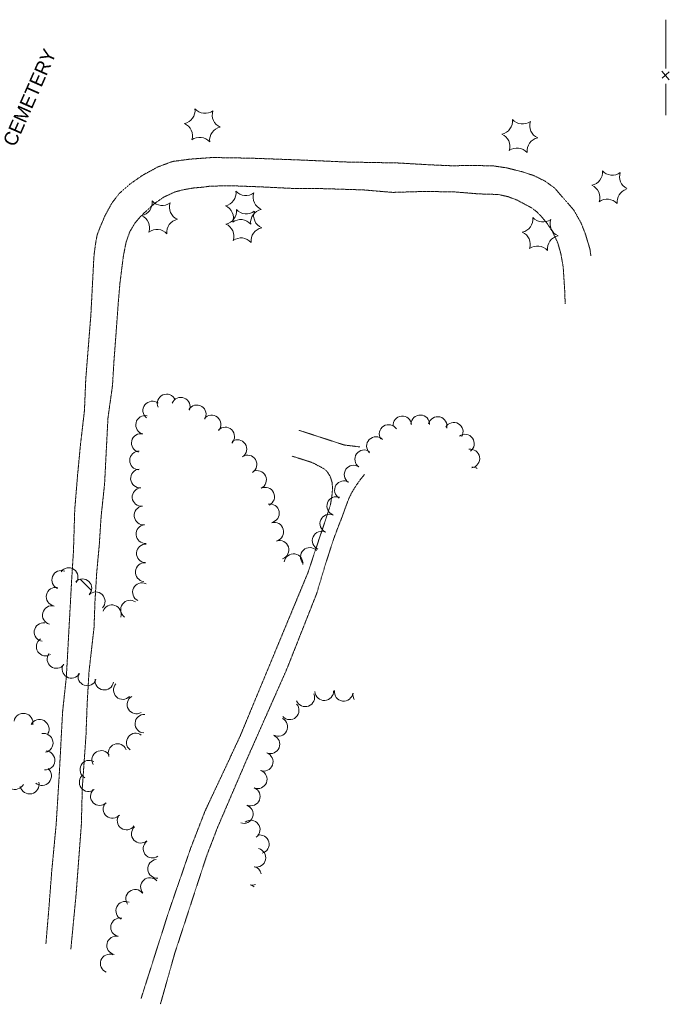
# Model space of a CAD drawing. Extents: x 189735 to 193282, y 257149 to 260388.
# Tile 8 of 31: x 190796 to 191076, y 257149 to 257574. Entities that reach past the tile are written whole.
import ezdxf
from ezdxf.enums import TextEntityAlignment as Align

# ---------------------------------------------------------------- set-up
doc = ezdxf.new("R2010")
doc.units = 0
doc.header["$MEASUREMENT"] = 0
doc.linetypes.add('Wisdot3', pattern=[0.1875, 0.125, -0.0625])
for name, color, linetype, lineweight in [('E_BMGRD', 2, 'Egr', 15), ('E_DWY', 2, 'Wisdot3', 15), ('E_LAND_Vegetation', 3, 'Continuous', 15), ('E_MISCPROP_Railing', 30, 'Continuous', 15)]:
    doc.layers.add(name, color=color, linetype=linetype, lineweight=lineweight)
doc.styles.add('Style-IGR_FONT_0', font='IGR_FONT_0.shx')
doc.linetypes.add('Egr', pattern='A,0.1,[13,dgnlstyle-ewdotudls.shx,S=0.0004,R=0,X=0,Y=0],0.1', length=0.2)

# ---------------------------------------------------------------- blocks, each defined once
blk = doc.blocks.new('CEM_1')
at = {"layer": 'E_BMGRD', "lineweight": 0, "style": 'Style-IGR_FONT_0'}
blk.add_text('CEMETERY', height=6, rotation=0.0001, dxfattribs=at).set_placement((-22.99, -0.18), align=Align.MIDDLE_LEFT)
blk = doc.blocks.new('PINEL_4')
at = {"layer": 'E_LAND_Vegetation', "lineweight": 0}
for centre, start, end in [((-8.14, 7.32), 275.2114, 0.9763), ((2.26, 10.71), 215.2114, 300.9763), ((10.41, 3.41), 155.2114, 240.9763), ((-10.4, -3.39), 335.2114, 60.9763), ((8.15, -7.3), 95.2114, 180.9763), ((-2.25, -10.7), 35.2114, 120.9763)]:
    blk.add_arc(centre, 5.72, start, end, dxfattribs=at)
blk = doc.blocks.new('PINEL_1')
at = {"layer": 'E_LAND_Vegetation', "lineweight": 0}
for centre, start, end in [((-8.14, 7.32), 275.2112, 0.9762), ((2.26, 10.71), 215.2112, 300.9762), ((10.41, 3.41), 155.2113, 240.9762), ((-10.4, -3.39), 335.2112, 60.9762), ((8.15, -7.3), 95.2113, 180.9762), ((-2.25, -10.7), 35.2113, 120.9762)]:
    blk.add_arc(centre, 5.72, start, end, dxfattribs=at)

msp = doc.modelspace()

# ---------------------------------------------------------------- linework, layer by layer
at = {"layer": 'E_DWY', "lineweight": 0, "flags": 128}
for points in [[(191035.17, 257491.43), (191026.85, 257500.96), (191022.76, 257503.93), (191017.94, 257506.3), (191013.01, 257507.94), (191006.34, 257509.62), (191000.58, 257510.49), (190992.57, 257510.69), (190982.31, 257510.57), (190973.28, 257510.96), (190958.96, 257511.78), (190937.42, 257512.17), (190917.5, 257513.03), (190895.81, 257513.84), (190879.05, 257514.13), (190869.52, 257513.43), (190861.85, 257512.41), (190855.45, 257510.05), (190848.92, 257506.46), (190843.68, 257502.82), (190838.96, 257498.73), (190835.63, 257494.42), (190832.66, 257488.96), (190831.06, 257485.2), (190829.32, 257480.85), (190828.73, 257477.65), (190828.36, 257475.07), (190828.05, 257472.6), (190827.87, 257470.72), (190827.17, 257457.31), (190826.61, 257446.46), (190824.39, 257418.57), (190823.82, 257404.93), (190822.11, 257390.37), (190820.85, 257377.06), (190819.63, 257362.29), (190819.08, 257344.35), (190818.3, 257331.95), (190816, 257289.9), (190814.38, 257275.04), (190812.94, 257247.92), (190811.6, 257226.36), (190809.73, 257206.67), (190808.36, 257188.87)], [(190820.2, 257196.06), (190822.49, 257226.43), (190822.89, 257242.11), (190824.48, 257264.66), (190824.99, 257278.54), (190825.8, 257292.39), (190827.97, 257311.47), (190828.37, 257322.69), (190829.12, 257335.11), (190830.22, 257346.97), (190831.03, 257359.41), (190832.53, 257373.49), (190833.2, 257386.74), (190833.96, 257401.6), (190835.93, 257415.75), (190836.53, 257425.79), (190837.42, 257437.59), (190838.44, 257451.7), (190839.17, 257460.09), (190840.6, 257471.41), (190841.8, 257477.58), (190843.39, 257482.09), (190845.75, 257486.03), (190847.81, 257488.41), (190849.54, 257490.16), (190854.19, 257494.37), (190858.18, 257497.09), (190862.67, 257499.19), (190866.61, 257500.25), (190871.13, 257501), (190874.84, 257501.31), (190878.2, 257501.78), (190887.47, 257501.94), (190900.67, 257501.43), (190913.67, 257500.79), (190927.56, 257500.68), (190944.48, 257500.14), (190956.89, 257499.07), (190971.01, 257499.5), (190984.06, 257499.25), (190993.93, 257498.44), (190998.99, 257498.28), (191002.59, 257498.17), (191006.67, 257497.26), (191010.5, 257495.83), (191016.97, 257492.39), (191019.21, 257490.65), (191021.33, 257488.48), (191023.52, 257485.89), (191026, 257482.06), (191028.28, 257477.16), (191029.62, 257472.4), (191030.57, 257466.87), (191031.19, 257457.49), (191031.44, 257450.99)], [(191042.52, 257471.74), (191042.14, 257474.58), (191040.21, 257480.96), (191038.3, 257485.88), (191035.17, 257491.43)], [(190916.49, 257396.44), (190935.96, 257390.11), (190939.35, 257389.68), (190941.86, 257389.37), (190942.69, 257389.32)], [(190848.29, 257151.31), (190859.99, 257188.01), (190869.68, 257216.11), (190875.85, 257232.03), (190882.76, 257246.72), (190891.01, 257264.38), (190920.34, 257335.01), (190930.04, 257364.13), (190930.53, 257366.97), (190930.76, 257368.75), (190930.99, 257371.49), (190930.76, 257374.01), (190929.99, 257376.41), (190928.66, 257378.6), (190927.39, 257379.73), (190926, 257380.52), (190924.8, 257381.12), (190923.73, 257381.74), (190922.04, 257382.55), (190920.67, 257383.01), (190913.33, 257385.33)], [(190944.7, 257377.34), (190942.37, 257374.37), (190940.72, 257371.96), (190939.12, 257369.27), (190938.03, 257367.02), (190936.33, 257362.52), (190935.11, 257359.1), (190933.49, 257355), (190931.55, 257349.84), (190930.12, 257345.54), (190929.1, 257342.25), (190928, 257338.98), (190924.08, 257325.92), (190911.24, 257293.44), (190894.13, 257254.87), (190881.32, 257225.12), (190876.55, 257212.69), (190862.8, 257170.68), (190856.6, 257148.77)], [(190817.95, 257172.57), (190819.57, 257189.51), (190820.2, 257196.08)], [(190808.36, 257188.89), (190807.17, 257174.9)]]:
    msp.add_lwpolyline(points, dxfattribs=at)
at = {"layer": 'E_LAND_Vegetation', "lineweight": 0}
msp.add_line((190826.79, 257327.47), (190822.02, 257332.16), dxfattribs=at)
for centre, radius, start, end in [((191041.81, 257507.75), 5.72, 281.2383, 7.0033), ((191051.79, 257512.22), 5.72, 221.2384, 307.0033), ((191060.66, 257505.81), 5.72, 161.2384, 242.3152), ((191040.69, 257496.86), 5.72, 341.2383, 67.0033), ((191059.54, 257494.92), 5.72, 107.5992, 187.0033), ((191049.55, 257490.45), 5.72, 41.2383, 127.0033), ((190859.31, 257408.01), 4.02, 23.6535, 203.6381), ((190865.42, 257406.6), 4.02, 337.8691, 157.8538), ((190853.1, 257404.94), 4.02, 51.3412, 231.3259), ((190872.34, 257403.31), 4.02, 328.3127, 148.2974), ((190850.01, 257398.75), 4.02, 76.4818, 256.4665), ((190878.69, 257398.96), 4.02, 319.7784, 139.763), ((190961.1, 257398.52), 4.02, 5.1282, 185.1129), ((190968.86, 257398.99), 4.02, 358.2846, 178.2693), ((190976.37, 257398.28), 4.02, 345.9551, 165.9398), ((190884.6, 257393.76), 4.02, 315.4512, 135.4359), ((190955.15, 257394.84), 4.02, 32.3651, 212.3498), ((190983.31, 257395.8), 4.02, 329.9667, 149.9514), ((190848.13, 257390.94), 4.02, 76.4818, 256.4665), ((190889.89, 257388.33), 4.02, 303.5938, 123.5784), ((190949.72, 257389.62), 4.02, 45.5131, 225.4978), ((190988.13, 257390.69), 4.02, 306.2612, 126.2458), ((190944.62, 257383.93), 4.02, 55.4494, 235.434), ((190990.51, 257384.27), 4.02, 279.488, 99.4727), ((190847.4, 257383.41), 4.02, 88.5317, 268.5163), ((190894.27, 257381.68), 4.02, 301.7712, 121.7559), ((190847.78, 257375.64), 4.02, 95.1173, 275.102), ((190940.06, 257377.32), 4.02, 55.4494, 235.434), ((190991.25, 257376.55), 4.02, 56.2753, 92.1429), ((190898.37, 257375.02), 4.02, 295.9431, 115.9278), ((190848.49, 257367.63), 4.02, 95.1173, 275.102), ((190901.89, 257367.8), 4.02, 295.9431, 115.9278), ((190935.87, 257370.61), 4.02, 58.6727, 238.6574), ((190932.54, 257363.76), 4.02, 69.2067, 249.1914), ((190849.34, 257359.71), 4.02, 96.8674, 276.8521), ((190903.96, 257360.63), 4.02, 281.3714, 101.3561), ((190929.55, 257356.17), 4.02, 65.714, 245.6987), ((190850.1, 257351.63), 4.02, 94.6239, 274.6086), ((190905.83, 257352.65), 4.02, 285.8847, 105.8694), ((190926.25, 257348.85), 4.02, 65.714, 245.6987), ((190850.33, 257343.34), 4.02, 86.9404, 266.925), ((190908.11, 257344.84), 4.02, 288.93, 108.9147), ((190921.15, 257341.8), 4.02, 43.447, 223.4317), ((190914.12, 257339.11), 4.02, 351.6168, 171.6015), ((190817, 257333.11), 4.02, 325.0127, 144.9974), ((190849.82, 257335.22), 4.02, 84.1635, 264.1482), ((190813.76, 257331.88), 4.02, 67.774, 247.7587), ((190811.36, 257324.64), 4.02, 78.0058, 257.9905), ((190822.96, 257328.29), 4.02, 315.456, 135.4407), ((190848.65, 257326.57), 4.02, 64.132, 244.1167), ((190828.68, 257322.66), 4.02, 315.5006, 135.4853), ((190809.7, 257316.69), 4.02, 75.4891, 255.4738), ((190835.67, 257317.08), 4.02, 341.5461, 161.5308), ((190843.5, 257319.09), 4.02, 54.132, 234.1167), ((190806.14, 257309.37), 4, 82.6665, 262.6512), ((190807.05, 257303.09), 4, 122.9193, 302.904), ((190811.72, 257297.73), 4, 143.8749, 323.8596), ((190818.19, 257293.48), 4, 150.2361, 330.2208), ((190825.03, 257290.22), 4, 160.7074, 340.6921), ((190832.39, 257288.38), 4, 170.8957, 350.8804), ((190840.37, 257284.33), 4, 137.328, 317.3127), ((190846.26, 257278.13), 4, 120.2569, 300.2416), ((190919.18, 257281.21), 4.02, 201.2073, 21.1919), ((190927.4, 257283.88), 4.02, 182.9093, 2.894), ((190935.77, 257283.59), 4.02, 172.6874, 352.6721), ((190943.8, 257282.37), 4.02, 170.253, 210.3208), ((190912.46, 257275.6), 4.02, 221.8504, 41.8351), ((190797.44, 257270.2), 4.11, 348.9576, 168.9423), ((190849.67, 257269.84), 4, 86.7706, 266.7553), ((190804.43, 257267.53), 4.11, 331.8413, 151.8259), ((190907.54, 257268.47), 4.02, 242.2962, 62.2809), ((190806.15, 257261.53), 4.11, 280.8905, 100.8752), ((190845.95, 257261.76), 4, 52.4954, 232.4801), ((190904.15, 257260.97), 4.02, 247.8097, 67.7943), ((190838.11, 257257.18), 4, 21.3282, 201.3129), ((190806.91, 257254.01), 4.11, 265.2195, 85.2042), ((190831.04, 257254.23), 4, 29.8578, 209.8425), ((190901.25, 257253.42), 4.02, 249.5001, 69.4848), ((190825.9, 257250.04), 4, 60.6624, 240.6471), ((190805.44, 257247.32), 4.11, 229.5246, 49.5093), ((190825.62, 257244.57), 4, 127.1398, 307.1245), ((190898.65, 257245.87), 4.02, 248.162, 68.1467), ((190793.89, 257245.6), 4.11, 151.8388, 331.8235), ((190800.13, 257243.65), 4.11, 192.8974, 12.8821), ((190830.43, 257238.55), 4, 134.873, 314.8577), ((190895.66, 257238.42), 4.02, 247.9653, 67.95), ((190835.95, 257233.03), 4, 139.6967, 319.6814), ((190892.63, 257230.86), 4.02, 251.1534, 71.1381), ((190841.97, 257228.04), 4, 144.3102, 324.2949), ((190895.63, 257224.16), 4.02, 306.6087, 126.5933), ((190848.13, 257222.33), 4, 131.9369, 311.9216), ((190853.17, 257215.89), 4, 126.5763, 306.561), ((190899.55, 257217.84), 4.02, 284.3843, 104.3689), ((190898.12, 257212.02), 4.02, 257.0974, 77.0821), ((190855.13, 257207.21), 4, 95.3284, 275.3131), ((190896.25, 257204.21), 4.02, 13.0301, 77.0818), ((190852.07, 257199.38), 4, 41.5908, 221.5755), ((190845.68, 257194.31), 4, 36.9482, 216.9329), ((190896.25, 257204.21), 4.02, 257.0971, 290.7746), ((190894.46, 257196.38), 4.02, 48.6426, 77.0818), ((190841.4, 257189.14), 4, 65.469, 245.4537), ((190839.18, 257182.02), 4, 78.6164, 258.6011), ((190837.48, 257174.16), 4, 77.3531, 257.3378), ((190834.68, 257166.38), 4, 69.2545, 249.2391)]:
    msp.add_arc(centre, radius, start, end, dxfattribs=at)
at = {"layer": 'E_MISCPROP_Railing', "lineweight": 0}
for p, q in [((191073.2, 257551.32), (191076.41, 257547.63)), ((191076.41, 257551.15), (191073.26, 257548.38))]:
    msp.add_line(p, q, dxfattribs=at)
at = {"layer": 'E_MISCPROP_Railing', "lineweight": 0, "flags": 128}
for points in [[(191074.94, 257573.59), (191074.93, 257562.35)], [(191074.93, 257562.35), (191074.92, 257552.47)], [(191074.92, 257545.94), (191074.91, 257534.7)], [(191074.91, 257534.7), (191074.91, 257532.41)]]:
    msp.add_lwpolyline(points, dxfattribs=at)

# ---------------------------------------------------------------- block references
at = {"layer": 'E_BMGRD', "lineweight": 0, "xscale": 1.000001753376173, "yscale": 1.000001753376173, "zscale": 1.000001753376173, "rotation": 66.2380016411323}
msp.add_blockref('CEM_1', (190800.22, 257540.72), dxfattribs=at)
at = {"layer": 'E_LAND_Vegetation', "lineweight": 0}
for name, p, xscale, yscale, zscale, rotation in [('PINEL_1', (190874.74, 257528), 0.9999977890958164, 0.9999977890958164, 0.9999977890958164, 66.02718654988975), ('PINEL_4', (191011.83, 257523.4), 0.9999977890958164, 0.9999977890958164, 0.9999977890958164, 66.02718410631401), ('PINEL_1', (190892.44, 257492.5), 0.9999977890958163, 0.9999977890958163, 0.9999977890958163, 66.02718623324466), ('PINEL_1', (190856.25, 257488.25), 0.9999977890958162, 0.9999977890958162, 0.9999977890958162, 66.02718687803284), ('PINEL_1', (190892.63, 257484.6), 0.9999977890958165, 0.9999977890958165, 0.9999977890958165, 66.02718622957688), ('PINEL_4', (191020.64, 257481.11), 0.9999977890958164, 0.9999977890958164, 0.9999977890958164, 66.02718394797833)]:
    msp.add_blockref(name, p, dxfattribs=dict(at, xscale=xscale, yscale=yscale, zscale=zscale, rotation=rotation))

doc.saveas('drawing.dxf')
